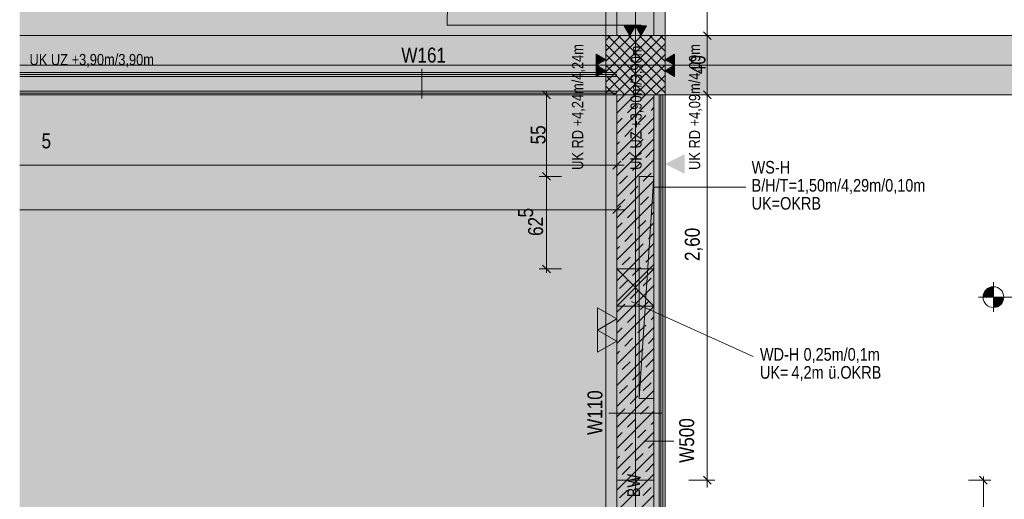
# Model space of a CAD drawing. Extents: x -620 to 300, y 62 to 1162.
# Tile 8 of 256: x -539 to -406, y 326 to 391. Entities that reach past the tile are written whole.
import ezdxf
from ezdxf.lldxf.tags import DXFTag

# ---------------------------------------------------------------- set-up
doc = ezdxf.new("R2010")
doc.units = 0
doc.layers.get('0').update_dxf_attribs({"lineweight": 13})
for name, color, linetype, lineweight, true_color in [('00 -Bauelemente -Dämmung innen', 7, 'Continuous', 9, 0xff7fe6), ('00 -Bauelemente -Gipskarton', 7, 'Continuous', 9, 0xff7fe6), ('00_Beschriftung UZ', 3, 'Continuous', 35, 0x00ff00), ('30 -33 Aussenwände- 3 Aussenstützen', 7, 'Continuous', 50, 0x0000dd), ('30 -34 Innenwände- 1 tragend', 7, 'Continuous', 13, 0xdd0806), ('30 -34 Innenwände- 11 Durchbruch', 4, 'Continuous', 9, 0x00ffff), ('30 -34 Innenwände- 12 Schlitz', 7, 'Continuous', 9, 0x0099ff), ('30 -34 Innenwände- 2 nichttragend', 7, 'Continuous', 18, 0xff7fe6), ('30 -34 Innenwände- 4 Türen_Fenster', 7, 'Continuous', 15, 0x9955ff), ('30 -35 Decken- 1 Konstruktion-Träger- Stahlbeton', 7, 'Continuous', 13, 0x33aa00), ('70 -72 Beschriftung- 2 Beschriftung Bauteile', 7, 'Continuous', 9, 0x9999ff), ('70 -76 Bemaßung- 2 Allgemein', 9, 'Continuous', 5, 0x808080), ('iwb_Layout BA_Markierung', 7, 'Continuous', 9, 0xbadcdc), ('iwb_Schraffur_BW', 7, 'Continuous', 13, 0x7400e8), ('iwb_Schraffur_Unterzug', 7, 'Continuous', 5, 0xffffcc), ('iwb_Schraffur_Verglasung', 5, 'Continuous', 13, 0x0000ff), ('iwb_Sichtbeton', 2, 'Continuous', 50, 0xffff00), ('iwb_Sichtbeton-Shading', 2, 'Continuous', 50, 0xffff00)]:
    doc.layers.add(name, color=color, linetype=linetype, lineweight=lineweight, true_color=true_color)
for name, color, linetype, lineweight in [('70 -71 Achsen- 1 Gebäudeachsen', 7, 'STRICHPUNKT2-A06G94XR8I', 18), ('70 -72 Beschriftung- 5 Höhenkoten', 7, 'Continuous', 15), ('70 -75 Raumstempel- 3 Wandstempel', 7, 'Continuous', 50), ('Keine', 7, 'Continuous', 9)]:
    doc.layers.add(name, color=color, linetype=linetype, lineweight=lineweight)
doc.styles.get("Standard").update_dxf_attribs({"font": 'ARIALN.TTF'})
tags = doc.linetypes.add('fein_strichliert-A06G94XS8I', pattern=[4, 1, -2, 1]).pattern_tags.tags
tags[8:9] = [DXFTag(74, 4), DXFTag(75, 0), DXFTag(340, '0'), DXFTag(46, 0.0), DXFTag(50, 0.0), DXFTag(44, 0.0), DXFTag(45, 0.0)]
tags[6:7] = [DXFTag(74, 4), DXFTag(75, 0), DXFTag(340, '0'), DXFTag(46, 0.0), DXFTag(50, 0.0), DXFTag(44, 0.0), DXFTag(45, 0.0)]
tags[4:5] = [DXFTag(74, 4), DXFTag(75, 0), DXFTag(340, '0'), DXFTag(46, 0.0), DXFTag(50, 0.0), DXFTag(44, 0.0), DXFTag(45, 0.0)]
tags = doc.linetypes.add('STRICHPUNKT2-A06G94XR8I', pattern=[12.7, 6.35, -3.175, 0, -3.175]).pattern_tags.tags
tags[10:11] = [DXFTag(74, 4), DXFTag(75, 0), DXFTag(340, '0'), DXFTag(46, 0.0), DXFTag(50, 0.0), DXFTag(44, 0.0), DXFTag(45, 0.0)]
tags[8:9] = [DXFTag(74, 4), DXFTag(75, 0), DXFTag(340, '0'), DXFTag(46, 0.0), DXFTag(50, 0.0), DXFTag(44, 0.0), DXFTag(45, 0.0)]
tags[6:7] = [DXFTag(74, 4), DXFTag(75, 0), DXFTag(340, '0'), DXFTag(46, 0.0), DXFTag(50, 0.0), DXFTag(44, 0.0), DXFTag(45, 0.0)]
tags[4:5] = [DXFTag(74, 4), DXFTag(75, 0), DXFTag(340, '0'), DXFTag(46, 0.0), DXFTag(50, 0.0), DXFTag(44, 0.0), DXFTag(45, 0.0)]

# ---------------------------------------------------------------- blocks, each defined once
blk = doc.blocks.new('Shading-A06G94VT8I', base_point=(-44.92, 989.45))
at = {"layer": 'iwb_Sichtbeton-Shading', "color": 51, "true_color": 0xffff7f}
blk.add_solid([(-458.38, 380.45), (-457.78, 380.45), (-458.38, 223.45), (-457.78, 223.45)], dxfattribs=at)
blk = doc.blocks.new('Polygon-A06G94XJ8I')
at = {"color": 0, "linetype": 'ByBlock', "lineweight": -2, "ltscale": 0.13}
blk.add_solid([(-458.92, 86.61), (-538.63, 86.4), (-458.75, 1083.81), (-538.63, 1083.81)], dxfattribs=at)
blk = doc.blocks.new('Referenz-A06G94XT8I')
at = {"layer": '00 -Bauelemente -Dämmung innen', "color": 0, "linetype": 'Continuous', "lineweight": -2, "ltscale": 0.13}
for p, q in [((-458.08, 382.95), (-538.63, 382.95)), ((-458.08, 380.95), (-538.63, 380.95)), ((-453.08, 323.35), (-453.08, 380.45)), ((-452.38, 323.35), (-452.38, 380.45))]:
    blk.add_line(p, q, dxfattribs=at)
at = {"layer": '00 -Bauelemente -Gipskarton', "color": 0, "linetype": 'Continuous', "lineweight": -2, "ltscale": 0.13}
for p, q in [((-458.08, 383.45), (-538.63, 383.45)), ((-458.08, 383.2), (-538.63, 383.2)), ((-458.08, 382.95), (-538.63, 382.95)), ((-458.08, 380.95), (-538.63, 380.95)), ((-458.08, 380.7), (-538.63, 380.7)), ((-458.08, 380.45), (-538.63, 380.45)), ((-452.38, 323.35), (-452.38, 380.45)), ((-452.13, 323.35), (-452.13, 380.45)), ((-451.88, 323.35), (-451.88, 380.45))]:
    blk.add_line(p, q, dxfattribs=at)
at = {"layer": '00_Beschriftung UZ', "color": 0, "linetype": 'Continuous', "lineweight": -2, "ltscale": 0.13}
blk.add_line((-458.08, 328.45), (-458.08, 223.45), dxfattribs=at)
at = {"layer": '00_Beschriftung UZ', "color": 0, "lineweight": -2}
for points in [[(-538.63, 389.56), (-538.08, 388.45), (-536.74, 391.12)], [(-538.63, 389.56), (-536.74, 391.12), (-538.63, 391.12)], [(-538.63, 387.35), (-538.08, 388.45), (-536.74, 385.78)], [(-538.63, 387.35), (-536.74, 385.78), (-538.63, 385.78)], [(-538.63, 381.56), (-538.08, 380.45), (-536.74, 383.12)], [(-538.63, 381.56), (-536.74, 383.12), (-538.63, 383.12)], [(-538.63, 379.35), (-538.08, 380.45), (-536.74, 377.78)], [(-538.63, 379.35), (-536.74, 377.78), (-538.63, 377.78)], [(-462.25, 369.78), (-459.58, 371.11), (-462.25, 372.45)], [(-456.91, 369.78), (-459.58, 371.11), (-456.91, 372.45)], [(-454.25, 369.78), (-451.58, 371.11), (-454.25, 372.45)], [(-448.91, 369.78), (-451.58, 371.11), (-448.91, 372.45)]]:
    blk.add_solid(points, dxfattribs=at)
at = {"layer": '30 -33 Aussenwände- 3 Aussenstützen', "color": 0, "lineweight": -2}
for p, q in [((-459.58, 387.81), (-458.94, 388.45)), ((-459.58, 386.4), (-457.52, 388.45)), ((-459.58, 384.98), (-456.11, 388.45)), ((-459.58, 383.57), (-454.7, 388.45)), ((-459.58, 382.16), (-453.28, 388.45)), ((-459.58, 380.74), (-451.87, 388.45)), ((-459.32, 388.45), (-451.58, 380.71)), ((-457.91, 388.45), (-451.58, 382.13)), ((-456.49, 388.45), (-451.58, 383.54)), ((-455.08, 388.45), (-451.58, 384.95)), ((-453.66, 388.45), (-451.58, 386.37)), ((-452.25, 388.45), (-451.58, 387.78)), ((-459.58, 387.3), (-452.74, 380.45)), ((-458.45, 380.45), (-451.58, 387.33)), ((-459.58, 385.88), (-454.15, 380.45)), ((-457.04, 380.45), (-451.58, 385.91)), ((-455.58, 385.45), (-455.58, 383.45)), ((-459.58, 384.47), (-455.56, 380.45)), ((-456.58, 384.45), (-454.58, 384.45)), ((-455.62, 380.45), (-451.58, 384.5)), ((-459.58, 383.05), (-456.98, 380.45)), ((-454.21, 380.45), (-451.58, 383.08)), ((-459.58, 381.64), (-458.39, 380.45)), ((-452.8, 380.45), (-451.58, 381.67))]:
    blk.add_line(p, q, dxfattribs=at)
at = {"layer": '30 -33 Aussenwände- 3 Aussenstützen', "color": 0, "linetype": 'Continuous', "lineweight": -2, "ltscale": 0.13}
for p, q in [((-451.58, 388.45), (-459.58, 388.45)), ((-459.58, 388.45), (-459.58, 380.45)), ((-451.58, 380.45), (-451.58, 388.45)), ((-459.58, 380.45), (-451.58, 380.45))]:
    blk.add_line(p, q, dxfattribs=at)
at = {"layer": '30 -34 Innenwände- 1 tragend', "color": 0, "linetype": 'Continuous', "lineweight": -2, "ltscale": 0.13}
for p, q in [((-453.08, 388.45), (-458.08, 388.45)), ((-453.08, 388.45), (-458.08, 388.45)), ((-458.08, 328.45), (-458.08, 380.45)), ((-453.08, 380.45), (-458.08, 380.45)), ((-453.08, 328.45), (-453.08, 380.45)), ((-453.08, 328.45), (-458.08, 328.45)), ((-453.08, 328.45), (-453.08, 223.45))]:
    blk.add_line(p, q, dxfattribs=at)
at = {"layer": '30 -34 Innenwände- 1 tragend', "color": 0, "lineweight": -2}
for p, q in [((-458.08, 378), (-455.62, 380.45)), ((-458.08, 378), (-455.62, 380.45)), ((-458.08, 328.45), (-458.08, 380.45)), ((-458.08, 375.17), (-453.08, 380.17)), ((-458.08, 375.17), (-453.08, 380.17)), ((-458.07, 379.42), (-457.04, 380.45)), ((-458.07, 379.42), (-457.04, 380.45)), ((-454.89, 379.78), (-454.21, 380.45)), ((-454.89, 379.78), (-454.21, 380.45)), ((-453.08, 328.45), (-453.08, 380.45)), ((-456.65, 378.01), (-455.59, 379.07)), ((-456.65, 378.01), (-455.59, 379.07)), ((-453.47, 378.36), (-453.08, 378.76)), ((-453.47, 378.36), (-453.08, 378.76)), ((-458.08, 372.34), (-453.08, 377.34)), ((-458.08, 372.34), (-453.08, 377.34)), ((-458.08, 376.58), (-457.36, 377.3)), ((-458.08, 376.58), (-457.36, 377.3)), ((-455.24, 376.59), (-454.18, 377.65)), ((-455.24, 376.59), (-454.18, 377.65)), ((-457.01, 374.83), (-455.95, 375.89)), ((-457.01, 374.83), (-455.95, 375.89)), ((-453.83, 375.18), (-453.08, 375.93)), ((-453.83, 375.18), (-453.08, 375.93)), ((-458.08, 369.51), (-453.08, 374.51)), ((-458.08, 369.51), (-453.08, 374.51)), ((-458.08, 373.76), (-457.72, 374.12)), ((-458.08, 373.76), (-457.72, 374.12)), ((-455.59, 373.41), (-454.53, 374.47)), ((-455.59, 373.41), (-454.53, 374.47)), ((-457.36, 371.64), (-456.3, 372.71)), ((-457.36, 371.64), (-456.3, 372.71)), ((-454.18, 372), (-453.12, 373.06)), ((-454.18, 372), (-453.12, 373.06)), ((-458.08, 366.68), (-453.08, 371.68)), ((-458.08, 366.68), (-453.08, 371.68)), ((-458.08, 370.93), (-458.07, 370.94)), ((-458.08, 370.93), (-458.07, 370.94)), ((-455.95, 370.23), (-454.89, 371.29)), ((-455.95, 370.23), (-454.89, 371.29)), ((-457.72, 368.46), (-456.65, 369.52)), ((-457.72, 368.46), (-456.65, 369.52)), ((-454.53, 368.82), (-453.47, 369.88)), ((-454.53, 368.82), (-453.47, 369.88)), ((-458.08, 363.86), (-453.08, 368.86)), ((-458.08, 363.86), (-453.08, 368.86)), ((-456.3, 367.05), (-455.24, 368.11)), ((-456.3, 367.05), (-455.24, 368.11)), ((-454.89, 365.63), (-453.83, 366.69)), ((-454.89, 365.63), (-453.83, 366.69)), ((-453.12, 367.4), (-453.08, 367.44)), ((-453.12, 367.4), (-453.08, 367.44)), ((-458.08, 361.03), (-453.08, 366.03)), ((-458.08, 361.03), (-453.08, 366.03)), ((-458.07, 365.28), (-457.01, 366.34)), ((-458.07, 365.28), (-457.01, 366.34)), ((-456.65, 363.87), (-455.59, 364.93)), ((-456.65, 363.87), (-455.59, 364.93)), ((-453.47, 364.22), (-453.08, 364.61)), ((-453.47, 364.22), (-453.08, 364.61)), ((-458.08, 358.2), (-453.08, 363.2)), ((-458.08, 358.2), (-453.08, 363.2)), ((-458.08, 362.44), (-457.36, 363.16)), ((-458.08, 362.44), (-457.36, 363.16)), ((-455.24, 362.45), (-454.18, 363.51)), ((-455.24, 362.45), (-454.18, 363.51)), ((-457.01, 360.68), (-455.95, 361.75)), ((-457.01, 360.68), (-455.95, 361.75)), ((-453.83, 361.04), (-453.08, 361.78)), ((-453.83, 361.04), (-453.08, 361.78)), ((-458.08, 355.37), (-453.08, 360.37)), ((-458.08, 355.37), (-453.08, 360.37)), ((-458.08, 359.61), (-457.72, 359.98)), ((-458.08, 359.61), (-457.72, 359.98)), ((-455.59, 359.27), (-454.53, 360.33)), ((-455.59, 359.27), (-454.53, 360.33)), ((-454.18, 357.86), (-453.12, 358.92)), ((-454.18, 357.86), (-453.12, 358.92)), ((-458.08, 352.54), (-453.08, 357.54)), ((-458.08, 352.54), (-453.08, 357.54)), ((-457.36, 357.5), (-456.3, 358.56)), ((-457.36, 357.5), (-456.3, 358.56)), ((-458.08, 356.78), (-458.07, 356.8)), ((-458.08, 356.78), (-458.07, 356.8)), ((-455.95, 356.09), (-454.89, 357.15)), ((-455.95, 356.09), (-454.89, 357.15)), ((-458.08, 349.71), (-453.08, 354.71)), ((-458.08, 349.71), (-453.08, 354.71)), ((-457.72, 354.32), (-456.65, 355.38)), ((-457.72, 354.32), (-456.65, 355.38)), ((-454.53, 354.67), (-453.47, 355.73)), ((-454.53, 354.67), (-453.47, 355.73)), ((-456.3, 352.91), (-455.24, 353.97)), ((-456.3, 352.91), (-455.24, 353.97)), ((-453.12, 353.26), (-453.08, 353.3)), ((-453.12, 353.26), (-453.08, 353.3)), ((-458.07, 351.14), (-457.01, 352.2)), ((-458.07, 351.14), (-457.01, 352.2)), ((-454.89, 351.49), (-453.83, 352.55)), ((-454.89, 351.49), (-453.83, 352.55)), ((-458.08, 346.89), (-453.08, 351.89)), ((-458.08, 346.89), (-453.08, 351.89)), ((-456.65, 349.72), (-455.59, 350.78)), ((-456.65, 349.72), (-455.59, 350.78)), ((-455.24, 348.31), (-454.18, 349.37)), ((-455.24, 348.31), (-454.18, 349.37)), ((-453.47, 350.08), (-453.08, 350.47)), ((-453.47, 350.08), (-453.08, 350.47)), ((-458.08, 344.06), (-453.08, 349.06)), ((-458.08, 344.06), (-453.08, 349.06)), ((-458.08, 348.3), (-457.36, 349.02)), ((-458.08, 348.3), (-457.36, 349.02)), ((-457.01, 346.54), (-455.95, 347.6)), ((-457.01, 346.54), (-455.95, 347.6)), ((-453.83, 346.9), (-453.08, 347.64)), ((-453.83, 346.9), (-453.08, 347.64)), ((-458.08, 341.23), (-453.08, 346.23)), ((-458.08, 341.23), (-453.08, 346.23)), ((-458.08, 345.47), (-457.72, 345.84)), ((-458.08, 345.47), (-457.72, 345.84)), ((-455.59, 345.13), (-454.53, 346.19)), ((-455.59, 345.13), (-454.53, 346.19)), ((-457.36, 343.36), (-456.3, 344.42)), ((-457.36, 343.36), (-456.3, 344.42)), ((-454.18, 343.71), (-453.12, 344.77)), ((-454.18, 343.71), (-453.12, 344.77)), ((-458.08, 338.4), (-453.08, 343.4)), ((-458.08, 338.4), (-453.08, 343.4)), ((-455.95, 341.95), (-454.89, 343.01)), ((-455.95, 341.95), (-454.89, 343.01)), ((-458.08, 342.64), (-458.07, 342.65)), ((-458.08, 342.64), (-458.07, 342.65)), ((-454.53, 340.53), (-453.47, 341.59)), ((-454.53, 340.53), (-453.47, 341.59)), ((-458.08, 335.57), (-453.08, 340.57)), ((-458.08, 335.57), (-453.08, 340.57)), ((-457.72, 340.18), (-456.65, 341.24)), ((-457.72, 340.18), (-456.65, 341.24)), ((-456.3, 338.76), (-455.24, 339.82)), ((-456.3, 338.76), (-455.24, 339.82)), ((-453.12, 339.12), (-453.08, 339.16)), ((-453.12, 339.12), (-453.08, 339.16)), ((-458.08, 332.74), (-453.08, 337.74)), ((-458.08, 332.74), (-453.08, 337.74)), ((-458.07, 337), (-457.01, 338.06)), ((-458.07, 337), (-457.01, 338.06)), ((-454.89, 337.35), (-453.83, 338.41)), ((-454.89, 337.35), (-453.83, 338.41)), ((-456.65, 335.58), (-455.59, 336.64)), ((-456.65, 335.58), (-455.59, 336.64)), ((-453.47, 335.94), (-453.08, 336.33)), ((-453.47, 335.94), (-453.08, 336.33)), ((-458.08, 329.91), (-453.08, 334.91)), ((-458.08, 329.91), (-453.08, 334.91)), ((-458.08, 334.16), (-457.36, 334.88)), ((-458.08, 334.16), (-457.36, 334.88)), ((-455.24, 334.17), (-454.18, 335.23)), ((-455.24, 334.17), (-454.18, 335.23)), ((-457.01, 332.4), (-455.95, 333.46)), ((-457.01, 332.4), (-455.95, 333.46)), ((-453.83, 332.75), (-453.08, 333.5)), ((-453.83, 332.75), (-453.08, 333.5)), ((-456.71, 328.45), (-453.08, 332.09)), ((-456.71, 328.45), (-453.08, 332.09)), ((-458.08, 331.33), (-457.72, 331.69)), ((-458.08, 331.33), (-457.72, 331.69)), ((-455.59, 330.99), (-454.53, 332.05)), ((-455.59, 330.99), (-454.53, 332.05)), ((-457.36, 329.22), (-456.3, 330.28)), ((-457.36, 329.22), (-456.3, 330.28)), ((-454.18, 329.57), (-453.12, 330.63)), ((-454.18, 329.57), (-453.12, 330.63)), ((-458.08, 328.5), (-458.07, 328.51)), ((-458.08, 328.5), (-458.07, 328.51)), ((-458.08, 327.09), (-456.71, 328.45)), ((-458.08, 324.26), (-453.88, 328.45)), ((-458.08, 327.09), (-456.71, 328.45)), ((-458.08, 324.26), (-453.88, 328.45)), ((-458.08, 328.45), (-458.08, 223.45)), ((-455.95, 327.8), (-455.3, 328.45)), ((-455.95, 327.8), (-455.3, 328.45)), ((-455.3, 328.45), (-454.89, 328.86)), ((-455.3, 328.45), (-454.89, 328.86)), ((-453.88, 328.45), (-453.08, 329.26)), ((-453.88, 328.45), (-453.08, 329.26)), ((-453.08, 328.45), (-453.08, 223.45)), ((-457.72, 326.04), (-456.65, 327.1)), ((-457.72, 326.04), (-456.65, 327.1)), ((-454.53, 326.39), (-453.47, 327.45)), ((-454.53, 326.39), (-453.47, 327.45)), ((-458.08, 321.43), (-453.08, 326.43)), ((-458.08, 321.43), (-453.08, 326.43))]:
    blk.add_line(p, q, dxfattribs=at)
at = {"layer": '30 -34 Innenwände- 11 Durchbruch', "color": 0, "linetype": 'Continuous', "lineweight": -2, "ltscale": 0.13}
for p, q in [((-458.08, 356.95), (-453.08, 356.95)), ((-453.08, 356.95), (-458.08, 351.95)), ((-453.08, 351.95), (-458.08, 356.95)), ((-458.08, 351.95), (-458.08, 356.95)), ((-458.08, 356.95), (-453.08, 351.95)), ((-453.08, 356.95), (-458.08, 351.95)), ((-453.08, 351.95), (-453.08, 356.95)), ((-456.11, 352.55), (-439.7, 345.12)), ((-458.08, 351.95), (-453.08, 351.95))]:
    blk.add_line(p, q, dxfattribs=at)
at = {"layer": '30 -34 Innenwände- 11 Durchbruch', "color": 0, "lineweight": -2}
for points in [[(-455.58, 354.45), (-458.08, 356.95), (-455.58, 356.95)], [(-455.58, 354.45), (-455.58, 356.95), (-453.08, 356.95)], [(-455.58, 351.95), (-458.08, 351.95), (-455.58, 354.45)], [(-455.58, 351.95), (-455.58, 354.45), (-453.08, 351.95)]]:
    blk.add_solid(points, dxfattribs=at)
at = {"layer": '30 -34 Innenwände- 12 Schlitz', "color": 0, "linetype": 'Continuous', "lineweight": -2, "ltscale": 0.13}
for p, q in [((-459.58, 380.45), (-459.58, 354.45)), ((-453.08, 369.45), (-455.08, 339.45)), ((-455.08, 339.45), (-455.08, 369.45)), ((-455.08, 369.45), (-453.08, 369.45)), ((-453.08, 339.45), (-453.08, 369.45)), ((-453.08, 367.98), (-440.67, 367.98)), ((-455.08, 339.45), (-453.08, 339.45))]:
    blk.add_line(p, q, dxfattribs=at)
at = {"layer": '30 -34 Innenwände- 12 Schlitz', "color": 0, "lineweight": -2}
blk.add_solid([(-453.08, 339.45), (-455.08, 339.45), (-453.08, 369.45)], dxfattribs=at)
at = {"layer": '30 -34 Innenwände- 2 nichttragend', "color": 0, "linetype": 'Continuous', "lineweight": -2, "ltscale": 0.13}
for p, q in [((-458.08, 383.45), (-538.63, 383.45)), ((-458.08, 380.45), (-538.63, 380.45)), ((-453.08, 323.35), (-453.08, 380.45)), ((-451.88, 380.45), (-453.08, 380.45)), ((-451.88, 323.35), (-451.88, 380.45))]:
    blk.add_line(p, q, dxfattribs=at)
at = {"layer": '30 -34 Innenwände- 4 Türen_Fenster', "color": 0, "linetype": 'fein_strichliert-A06G94XS8I', "lineweight": -2, "ltscale": 0.13}
for p, q in [((-458.08, 388.45), (-458.08, 440.45)), ((-453.08, 388.45), (-453.08, 440.45)), ((-456.38, 389.85), (-480.98, 389.85))]:
    blk.add_line(p, q, dxfattribs=at)
at = {"layer": '30 -34 Innenwände- 4 Türen_Fenster', "color": 0, "linetype": 'Continuous', "lineweight": -2, "ltscale": 0.13}
for p, q in [((-456.38, 388.45), (-456.38, 389.85)), ((-456.38, 389.85), (-454.78, 389.85)), ((-454.78, 389.85), (-454.78, 388.45)), ((-454.78, 388.45), (-456.38, 388.45))]:
    blk.add_line(p, q, dxfattribs=at)
at = {"layer": '30 -34 Innenwände- 4 Türen_Fenster', "color": 0, "linetype": 'fein_strichliert-A06G94XS8I', "lineweight": -2, "ltscale": 0.13}
blk.add_ellipse((-456.38, 389.85), major_axis=(0, 24.6), ratio=1, start_param=0, end_param=1.570796, dxfattribs=at)
at = {"layer": '30 -35 Decken- 1 Konstruktion-Träger- Stahlbeton', "color": 0, "linetype": 'fein_strichliert-A06G94XS8I', "lineweight": -2, "ltscale": 0.13}
for p, q in [((-459.58, 223.45), (-459.58, 605.45)), ((-451.58, 223.45), (-451.58, 605.45)), ((-538.63, 388.45), (-459.58, 388.45)), ((76.5, 388.45), (-451.58, 388.45)), ((-538.63, 380.45), (-459.58, 380.45)), ((76.5, 380.45), (-451.58, 380.45))]:
    blk.add_line(p, q, dxfattribs=at)
at = {"layer": '30 -35 Decken- 1 Konstruktion-Träger- Stahlbeton', "color": 0, "lineweight": -2}
for p, q in [((-459.58, 388.45), (-459.58, 380.45)), ((-451.58, 380.45), (-451.58, 388.45))]:
    blk.add_line(p, q, dxfattribs=at)
at = {"layer": '70 -71 Achsen- 1 Gebäudeachsen', "color": 0, "linetype": 'STRICHPUNKT2-A06G94XR8I', "lineweight": -2, "ltscale": 0.13}
for p, q in [((-455.58, 1084.39), (-455.58, 84.95)), ((-538.63, 384.45), (76.5, 384.45))]:
    blk.add_line(p, q, dxfattribs=at)
at = {"layer": '70 -72 Beschriftung- 2 Beschriftung Bauteile', "color": 0, "lineweight": -2}
for p, q in [((-456.33, 388.45), (-457.08, 389.75)), ((-457.08, 389.75), (-455.58, 389.75)), ((-455.58, 389.75), (-456.33, 388.45)), ((-454.83, 388.45), (-455.58, 389.75)), ((-455.58, 389.75), (-454.08, 389.75)), ((-454.08, 389.75), (-454.83, 388.45)), ((-460.88, 385.95), (-459.58, 385.2)), ((-460.88, 384.45), (-460.88, 385.95)), ((-459.58, 385.2), (-460.88, 384.45)), ((-451.58, 385.2), (-450.28, 385.95)), ((-450.28, 384.45), (-451.58, 385.2)), ((-450.28, 385.95), (-450.28, 384.45)), ((-460.88, 384.45), (-459.58, 383.7)), ((-460.88, 382.95), (-460.88, 384.45)), ((-451.58, 383.7), (-450.28, 384.45)), ((-450.28, 384.45), (-450.28, 382.95)), ((-459.58, 383.7), (-460.88, 382.95)), ((-450.28, 382.95), (-451.58, 383.7)), ((-460.68, 351.7), (-458.08, 350.2)), ((-460.68, 348.7), (-460.68, 351.7)), ((-458.08, 350.2), (-460.68, 348.7)), ((-460.68, 348.7), (-458.08, 347.2)), ((-460.68, 345.7), (-460.68, 348.7)), ((-458.08, 347.2), (-460.68, 345.7))]:
    blk.add_line(p, q, dxfattribs=at)
for points in [[(-456.33, 388.45), (-457.08, 389.75), (-456.33, 389.75)], [(-456.33, 388.45), (-456.33, 389.75), (-455.58, 389.75)], [(-454.83, 388.45), (-455.58, 389.75), (-454.83, 389.75)], [(-454.83, 388.45), (-454.83, 389.75), (-454.08, 389.75)], [(-460.88, 384.45), (-460.88, 385.95), (-459.58, 385.2)], [(-450.28, 384.45), (-451.58, 385.2), (-450.28, 385.95)], [(-460.88, 382.95), (-460.88, 384.45), (-459.58, 383.7)], [(-450.28, 382.95), (-451.58, 383.7), (-450.28, 384.45)]]:
    blk.add_solid(points, dxfattribs=at)
at = {"layer": '70 -72 Beschriftung- 5 Höhenkoten', "color": 0, "linetype": 'Continuous', "lineweight": -2, "ltscale": 0.13}
for p, q in [((-407.28, 351.15), (-407.28, 355.15)), ((-407.28, 353.15), (-407.28, 354.55)), ((-407.28, 354.55), (-407.28, 353.15)), ((-409.28, 353.15), (-391.1, 353.15)), ((-408.68, 353.15), (-407.28, 353.15)), ((-407.28, 353.15), (-408.68, 353.15)), ((-405.88, 353.15), (-407.28, 353.15)), ((-407.28, 353.15), (-407.28, 351.75)), ((-407.28, 351.75), (-407.28, 353.15)), ((-407.28, 353.15), (-405.88, 353.15))]:
    blk.add_line(p, q, dxfattribs=at)
for major_axis in [(0, 1.4), (1.4, 0), (-1.4, 0), (0, -1.4)]:
    blk.add_ellipse((-407.28, 353.15), major_axis=major_axis, ratio=1, start_param=0, end_param=1.570796, dxfattribs=at)
at = {"layer": '70 -72 Beschriftung- 5 Höhenkoten', "color": 0, "lineweight": -2}
for points in [[(-408.66, 353.15), (-408.68, 353.15), (-408.66, 353.37)], [(-408.61, 353.15), (-408.66, 353.37), (-408.61, 353.59)], [(-408.66, 353.15), (-408.66, 353.37), (-408.61, 353.15)], [(-408.53, 353.15), (-408.61, 353.59), (-408.53, 353.79)], [(-408.61, 353.15), (-408.61, 353.59), (-408.53, 353.15)], [(-408.41, 353.15), (-408.53, 353.79), (-408.41, 353.98)], [(-408.53, 353.15), (-408.53, 353.79), (-408.41, 353.15)], [(-408.27, 353.15), (-408.41, 353.98), (-408.27, 354.14)], [(-408.41, 353.15), (-408.41, 353.98), (-408.27, 353.15)], [(-408.1, 353.15), (-408.27, 354.14), (-408.1, 354.29)], [(-408.27, 353.15), (-408.27, 354.14), (-408.1, 353.15)], [(-407.91, 353.15), (-408.1, 354.29), (-407.91, 354.4)], [(-408.1, 353.15), (-408.1, 354.29), (-407.91, 353.15)], [(-407.71, 353.15), (-407.91, 354.4), (-407.71, 354.48)], [(-407.91, 353.15), (-407.91, 354.4), (-407.71, 353.15)], [(-407.5, 353.15), (-407.71, 354.48), (-407.5, 354.54)], [(-407.71, 353.15), (-407.71, 354.48), (-407.5, 353.15)], [(-407.28, 353.15), (-407.5, 354.54), (-407.28, 354.55)], [(-407.5, 353.15), (-407.5, 354.54), (-407.28, 353.15)], [(-407.28, 351.75), (-407.28, 353.15), (-407.06, 351.77)], [(-407.06, 351.77), (-407.28, 353.15), (-407.06, 353.15)], [(-407.06, 351.77), (-407.06, 353.15), (-406.85, 351.82)], [(-406.85, 351.82), (-407.06, 353.15), (-406.85, 353.15)], [(-406.85, 351.82), (-406.85, 353.15), (-406.64, 351.91)], [(-406.64, 351.91), (-406.85, 353.15), (-406.64, 353.15)], [(-406.64, 351.91), (-406.64, 353.15), (-406.46, 352.02)], [(-406.46, 352.02), (-406.64, 353.15), (-406.46, 353.15)], [(-406.46, 352.02), (-406.46, 353.15), (-406.29, 352.16)], [(-406.29, 352.16), (-406.46, 353.15), (-406.29, 353.15)], [(-406.29, 352.16), (-406.29, 353.15), (-406.15, 352.33)], [(-406.15, 352.33), (-406.29, 353.15), (-406.15, 353.15)], [(-406.15, 352.33), (-406.15, 353.15), (-406.03, 352.52)], [(-406.03, 352.52), (-406.15, 353.15), (-406.03, 353.15)], [(-406.03, 352.52), (-406.03, 353.15), (-405.95, 352.72)], [(-405.95, 352.72), (-406.03, 353.15), (-405.95, 353.15)], [(-405.95, 352.72), (-405.95, 353.15), (-405.9, 352.93)], [(-405.9, 352.93), (-405.95, 353.15), (-405.9, 353.15)], [(-405.9, 352.93), (-405.9, 353.15), (-405.88, 353.15)]]:
    blk.add_solid(points, dxfattribs=at)
at = {"layer": '70 -75 Raumstempel- 3 Wandstempel', "color": 0, "linetype": 'Continuous', "lineweight": -2, "ltscale": 0.13}
for p, q in [((-484.37, 383.95), (-484.37, 379.95)), ((-450.38, 333.72), (-454.38, 333.72))]:
    blk.add_line(p, q, dxfattribs=at)
at = {"layer": '70 -76 Bemaßung- 2 Allgemein', "color": 0, "linetype": 'Continuous', "lineweight": -2, "ltscale": 0.13}
for p, q in [((-445.88, 389.51), (-445.88, 439.39)), ((-445.88, 387.45), (-445.88, 389.51)), ((-445.88, 389.45), (-445.88, 387.39)), ((-448.38, 388.45), (-444.88, 388.45)), ((-448.38, 388.45), (-444.88, 388.45)), ((-446.41, 388.98), (-445.35, 387.92)), ((-445.35, 387.92), (-446.41, 388.98)), ((-445.88, 381.51), (-445.88, 387.39)), ((-445.88, 379.45), (-445.88, 381.51)), ((-445.88, 381.45), (-445.88, 379.39)), ((-465.56, 380.45), (-468.56, 380.45)), ((-468.09, 380.98), (-467.03, 379.92)), ((-467.56, 380.95), (-467.56, 379.39)), ((-448.38, 380.45), (-444.88, 380.45)), ((-448.38, 380.45), (-444.88, 380.45)), ((-446.41, 380.98), (-445.35, 379.92)), ((-445.35, 379.92), (-446.41, 380.98)), ((-467.56, 370.51), (-467.56, 379.39)), ((-445.88, 329.51), (-445.88, 379.39)), ((-458.08, 373.45), (-458.08, 369.95)), ((-459.14, 370.95), (-538.63, 370.95)), ((-457.08, 370.95), (-459.14, 370.95)), ((-457.55, 371.48), (-458.61, 370.42)), ((-465.56, 369.45), (-468.56, 369.45)), ((-465.56, 369.45), (-468.56, 369.45)), ((-467.03, 368.92), (-468.09, 369.98)), ((-468.09, 369.98), (-467.03, 368.92)), ((-467.56, 368.95), (-467.56, 370.51)), ((-467.56, 369.95), (-467.56, 368.39)), ((-467.56, 358.01), (-467.56, 368.39)), ((-458.08, 367.45), (-458.08, 363.95)), ((-457.55, 365.48), (-458.61, 364.42)), ((-459.14, 364.95), (-538.63, 364.95)), ((-457.08, 364.95), (-459.14, 364.95)), ((-467.03, 356.42), (-468.09, 357.48)), ((-467.56, 356.45), (-467.56, 358.01)), ((-465.56, 356.95), (-468.56, 356.95)), ((-445.88, 327.45), (-445.88, 329.51)), ((-448.38, 328.45), (-444.88, 328.45)), ((-445.35, 327.92), (-446.41, 328.98)), ((-410.64, 328.45), (-407.64, 328.45)), ((-409.17, 328.98), (-408.11, 327.92)), ((-408.64, 328.95), (-408.64, 327.39)), ((-408.64, 318.41), (-408.64, 327.39))]:
    blk.add_line(p, q, dxfattribs=at)
at = {"layer": 'Keine', "color": 0, "lineweight": -2}
blk.add_line((-459.16, 337.49), (-451.99, 337.49), dxfattribs=at)
at = {"layer": '00_Beschriftung UZ', "color": 0, "linetype": 'ByBlock', "lineweight": -2, "ltscale": 0.13, "char_height": 1.5103, "attachment_point": 1, "rotation": 90}
for s, insert in [('{\\fArial Narrow;UK RD +4,24m/4,24m}', (-464.13, 370.33)), ('{\\fArial Narrow;UK UZ +3,90m/3,90m}', (-456.24, 370.33)), ('{\\fArial Narrow;UK RD +4,09m/4,09m}', (-448.35, 370.33))]:
    blk.add_mtext(s, dxfattribs=dict(at, insert=insert))
at = {"layer": '00_Beschriftung UZ', "color": 0, "linetype": 'ByBlock', "lineweight": -2, "ltscale": 0.13, "insert": (-537.3, 385.97), "char_height": 1.5103, "attachment_point": 1}
blk.add_mtext('{\\fArial Narrow;UK UZ +3,90m/3,90m}', dxfattribs=at)
at = {"layer": '30 -34 Innenwände- 11 Durchbruch', "color": 0, "linetype": 'Continuous', "lineweight": -2, "ltscale": 0.13, "char_height": 1.7, "attachment_point": 1}
for s, insert in [('{\\fArial Narrow;WD-H}', (-438.77, 346.27)), ('{\\fArial Narrow;0,25m/0,1m}', (-432.89, 346.27)), ('{\\fArial Narrow;UK=}', (-438.77, 343.84)), ('{\\fArial Narrow;4,2m}', (-434.52, 343.84)), ('{\\fArial Narrow;ü.OKRB}', (-429.55, 343.84))]:
    blk.add_mtext(s, dxfattribs=dict(at, insert=insert))
at = {"layer": '30 -34 Innenwände- 12 Schlitz', "color": 0, "linetype": 'Continuous', "lineweight": -2, "ltscale": 0.13, "char_height": 1.7, "attachment_point": 1}
for s, insert in [('{\\fArial Narrow;WS-H}', (-439.9, 371.53)), ('{\\fArial Narrow;B/H/T=1,50m/4,29m/0,10m}', (-439.9, 369.09)), ('{\\fArial Narrow;UK=OKRB}', (-439.9, 366.66))]:
    blk.add_mtext(s, dxfattribs=dict(at, insert=insert))
at = {"layer": '70 -75 Raumstempel- 3 Wandstempel', "color": 0, "linetype": 'Continuous', "lineweight": -2, "ltscale": 0.13, "insert": (-487.15, 386.83), "char_height": 2.0138, "attachment_point": 1}
blk.add_mtext('{\\fArial Narrow;W161}', dxfattribs=at)
at = {"layer": '70 -75 Raumstempel- 3 Wandstempel', "color": 0, "linetype": 'Continuous', "lineweight": -2, "ltscale": 0.13, "attachment_point": 1, "rotation": 90}
for s, insert, char_height in [('{\\fArial Narrow;W110}', (-462.04, 334.55), 2.0138), ('{\\fArial Narrow;W500}', (-449.67, 330.78), 2.0138), ('{\\fArial Narrow;BW}', (-456.66, 326.15), 1.7)]:
    blk.add_mtext(s, dxfattribs=dict(at, insert=insert, char_height=char_height))
at = {"layer": '70 -76 Bemaßung- 2 Allgemein', "color": 0, "linetype": 'Continuous', "lineweight": -2, "ltscale": 0.13, "char_height": 2.0138, "attachment_point": 1, "rotation": 90}
for s, insert in [('{\\fArial Narrow;40}', (-448.13, 383.24)), ('{\\fArial Narrow;55}', (-469.71, 373.77)), ('{\\fArial Narrow;5}', (-471.39, 363.9)), ('{\\fArial Narrow;62}', (-470.05, 361.41)), ('{\\fArial Narrow;2,60}', (-448.91, 358.02))]:
    blk.add_mtext(s, dxfattribs=dict(at, insert=insert))
at = {"layer": '70 -76 Bemaßung- 2 Allgemein', "color": 0, "linetype": 'Continuous', "lineweight": -2, "ltscale": 0.13, "insert": (-535.68, 375.25), "char_height": 2.0138, "attachment_point": 1}
blk.add_mtext('{\\fArial Narrow;5}', dxfattribs=at)
blk = doc.blocks.new('Referenz-A06G94XV8I')
at = {"layer": 'iwb_Schraffur_BW', "linetype": 'Continuous', "ltscale": 0.13}
blk.add_solid([(-458.08, 316.15), (-458.08, 388.45), (-453.08, 316.15), (-453.08, 388.45)], dxfattribs=at)
at = {"layer": 'iwb_Schraffur_Unterzug', "linetype": 'Continuous', "ltscale": 0.13}
for points in [[(-459.58, 223.15), (-459.58, 440.45), (-451.58, 223.15), (-451.58, 440.45)], [(-538.63, 388.45), (76.5, 388.45), (-451.58, 388.45)], [(-538.63, 388.45), (35.42, 388.45), (35.42, 380.45)], [(-538.63, 388.45), (35.42, 380.45), (-538.63, 385.13)], [(-451.58, 380.45), (-451.58, 388.45), (76.5, 388.45)], [(-451.58, 380.45), (76.5, 388.45), (76.5, 384.76)], [(-538.63, 385.13), (35.42, 380.45), (-538.63, 380.45)], [(-451.58, 380.45), (76.5, 384.76), (76.5, 380.45)]]:
    blk.add_solid(points, dxfattribs=at)
at = {"layer": 'iwb_Schraffur_Verglasung', "linetype": 'Continuous', "ltscale": 0.13}
blk.add_solid([(-456.38, 388.45), (-456.38, 440.51), (-454.78, 388.45), (-454.78, 440.51)], dxfattribs=at)
at = {"layer": 'iwb_Sichtbeton', "linetype": 'Continuous', "ltscale": 0.5}
blk.add_solid([(-458.38, 380.45), (-457.78, 380.45), (-458.38, 223.45), (-457.78, 223.45)], dxfattribs=at)

msp = doc.modelspace()

# ---------------------------------------------------------------- block references
at = {"color": 8, "lineweight": 13, "ltscale": 0.13, "true_color": 0x808080}
msp.add_blockref('Referenz-A06G94XT8I', (0, 0), dxfattribs=at)
at = {"color": 8, "lineweight": 25, "ltscale": 0.25, "true_color": 0x808080}
msp.add_blockref('Referenz-A06G94XV8I', (0, 0), dxfattribs=at)
msp.add_blockref('Shading-A06G94VT8I', (-44.92, 989.45))
at = {"layer": 'iwb_Layout BA_Markierung', "ltscale": 0.13}
msp.add_blockref('Polygon-A06G94XJ8I', (0, 0), dxfattribs=at)

doc.saveas('drawing.dxf')
